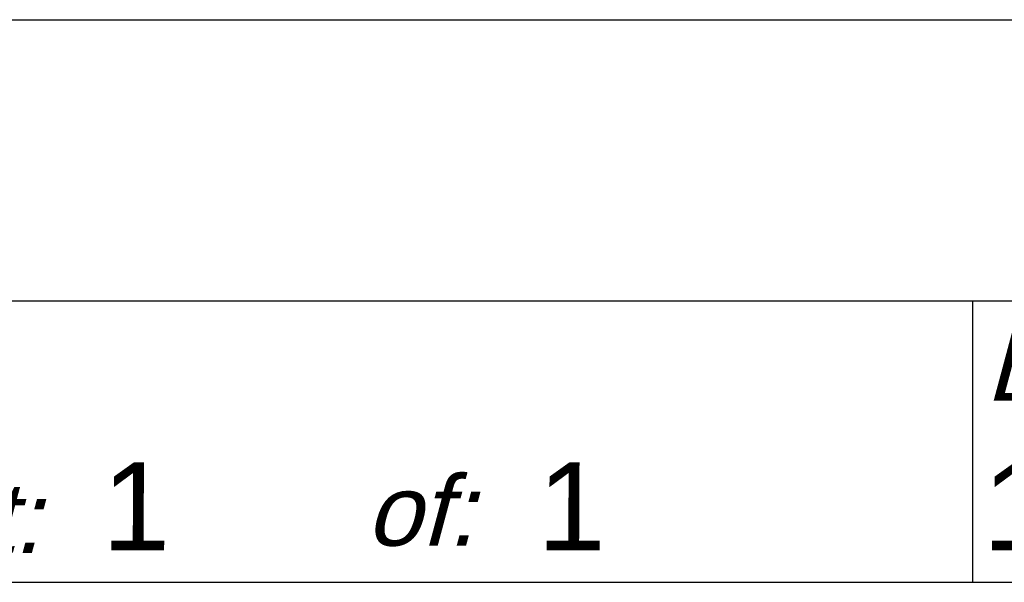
# Paper-space layout 'A3-V (Narrow)' of a CAD drawing. Header units: millimetres. Extents: x -4 to 293, y -14 to 406.
# Tile 8 of 17: x 101 to 129, y 26 to 42. Entities that reach past the tile are written whole.
import ezdxf

# ---------------------------------------------------------------- set-up
doc = ezdxf.new("R2010")
doc.units = ezdxf.units.MM
for name, color, linetype in [('Disegno1', 2, 'Continuous'), ('Tabella', 7, 'Continuous'), ('TabellaCampi', 2, 'Continuous'), ('TabellaIntestazioni', 1, 'Continuous')]:
    doc.layers.add(name, color=color, linetype=linetype)
doc.styles.get("Standard").update_dxf_attribs({"font": 'arial.ttf', "height": 3})

# ---------------------------------------------------------------- blocks, each defined once
blk = doc.blocks.new('A3-V (Narrow)')
at = {"layer": 'Tabella', "color": 7}
for p, q in [((97, 56), (287, 56)), ((97, 48), (287, 48)), ((132, 48), (132, 40)), ((97, 40), (287, 40))]:
    blk.add_line(p, q, dxfattribs=at)
at = {"layer": 'TabellaCampi', "oblique": 0.2618}
for tag, p in [('TITOLO', (97.284, 72.914)), ('PROJET', (207.284, 72.914)), ('FILE_NAME', (97.205, 64.914)), ('RELEASE', (207.284, 64.914)), ('CODICE', (247.284, 64.914)), ('MATERIALE', (97.284, 56.914)), ('TRATTAMENTO', (207.284, 56.914)), ('COLORE', (97.284, 48.914)), ('ENGINEER', (167.284, 48.914)), ('DESIGNER', (207.284, 48.914)), ('APPROVED_BY', (247.284, 48.914)), ('TOLLERANZE', (233.837, 42.125)), ('SHEET', (107.242, 40.914)), ('OF', (119.626, 40.914)), ('DATA', (132.284, 40.914)), ('SCALA', (167.284, 40.914))]:
    blk.add_attdef(tag, p, '', height=2.5, dxfattribs=at)
at = {"layer": 'TabellaIntestazioni', "oblique": 15}
for s, p in [('Date:', (132.372, 45.168)), ('of:', (114.747, 41.042)), ('Sheet:', (97.432, 40.835))]:
    blk.add_text(s, height=2, dxfattribs=at).set_placement(p)

psp = doc.layouts.new('A3-V (Narrow)')

# ---------------------------------------------------------------- block references
at = {"layer": 'Disegno1'}
ref = psp.add_blockref('A3-V (Narrow)', (-4, -14), dxfattribs=at)
ref.add_attrib('SHEET', '1', (103.242, 26.914), dxfattribs={"layer": 'TabellaCampi', "height": 2.5, "oblique": 0.2618})
ref.add_attrib('OF', '1', (115.626, 26.914), dxfattribs={"layer": 'TabellaCampi', "height": 2.5, "oblique": 0.2618})
ref.add_attrib('DATA', '1-1-2002', (128.284, 26.914), dxfattribs={"layer": 'TabellaCampi', "height": 2.5, "oblique": 0.2618})

doc.saveas('drawing.dxf')
